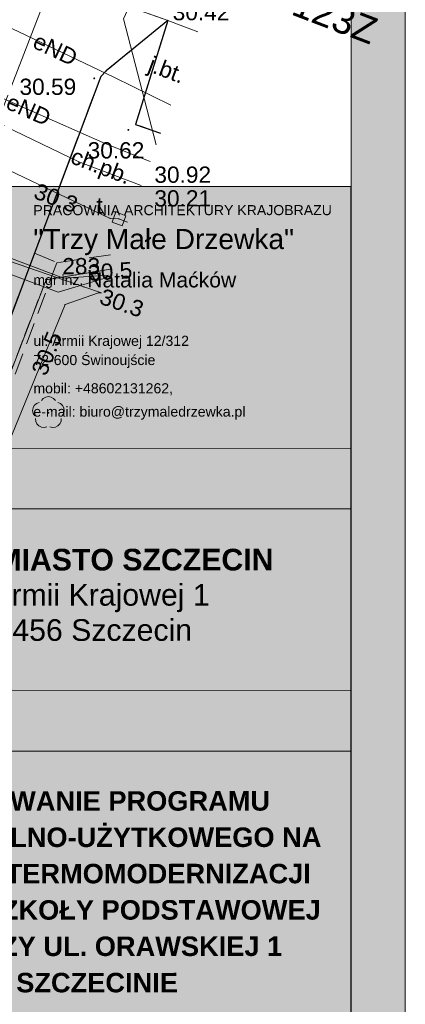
# Model space of a CAD drawing. Extents: x 5468194 to 5468404, y 5919486 to 5919674.
# Tile 12 of 15: x 5468386 to 5468404, y 5919546 to 5919592. Entities that reach past the tile are written whole.
import ezdxf
from ezdxf.enums import TextEntityAlignment as Align

# ---------------------------------------------------------------- set-up
doc = ezdxf.new("R2010")
doc.units = 0
doc.header["$PDSIZE"] = 0.75
for name, pattern in [('PRZER1-1', [2, 1, -1]), ('PRZER2-1', [3, 2, -1]), ('PRZER3-1', [4, 3, -1])]:
    doc.linetypes.add(name, pattern=pattern)
doc.layers.get('0').update_dxf_attribs({"color": 253, "linetype": 'CONTINUOUS', "lineweight": 13})
for name, color, linetype, lineweight in [('GELULI_O', 253, 'PRZER3-1', 18), ('GEPPGD', 253, 'CONTINUOUS', 18), ('GEPPGD_O', 253, 'CONTINUOUS', 18), ('GESDZI', 30, 'CONTINUOUS', 18), ('GESUZY', 253, 'PRZER1-1', 18), ('GSLINK', 253, 'CONTINUOUS', 18), ('GSLKRW', 253, 'CONTINUOUS', 25), ('GSPPRB', 253, 'CONTINUOUS', 20), ('GSPRDL', 253, 'CONTINUOUS', 18), ('GSPWPS', 253, 'CONTINUOUS', 13), ('GSPWPS_O', 253, 'CONTINUOUS', 13), ('GSSKOA', 253, 'PRZER3-1', 18), ('GSSKOA_O', 253, 'PRZER3-1', 18), ('GSSKOD', 253, 'PRZER2-1', 18), ('GSSKOD_O', 253, 'PRZER2-1', 18), ('GULEPR', 253, 'CONTINUOUS', 18), ('GULEPR_O', 253, 'CONTINUOUS', 18), ('GULKPR', 253, 'CONTINUOUS', 18), ('GULTPR', 253, 'CONTINUOUS', 18), ('GUPIKP', 253, 'CONTINUOUS', 18), ('GUPIWZ', 253, 'CONTINUOUS', 18), ('GUPIWZ_O', 253, 'CONTINUOUS', 18), ('GUPPRZ', 253, 'CONTINUOUS', 18), ('GUPPRZ_O', 253, 'CONTINUOUS', 18), ('Nowe_ZZ_ramka_Nr_pióra__7', 7, 'CONTINUOUS', 18), ('Nowe_ZZ_tabelka_Pen_No__7_Nr_pióra__7', 7, 'CONTINUOUS', 18), ('ZZ_ramka', 250, 'CONTINUOUS', 13)]:
    doc.layers.add(name, color=color, linetype=linetype, lineweight=lineweight)
doc.styles.add('GEO-INFO', font='arial.ttf')
doc.styles.add('STYL_AUTOMATYCZNY_1', font='arial.ttf')
doc.styles.add('STYL_AUTOMATYCZNY_6', font='arialbd.ttf')

# ---------------------------------------------------------------- blocks, each defined once
blk = doc.blocks.new('EPPGN')
blk.add_hatch(color=0).paths.add_polyline_path([(0, -0.09), (0.027812, -0.085595), (0.052901, -0.072812), (0.072812, -0.052901), (0.085595, -0.027812), (0.09, 0), (0.085595, 0.027812), (0.072812, 0.052901), (0.052901, 0.072812), (0.027812, 0.085595), (0, 0.09), (-0.027812, 0.085595), (-0.052901, 0.072812), (-0.072812, 0.052901), (-0.085595, 0.027812), (-0.09, 0), (-0.085595, -0.027812), (-0.072812, -0.052901), (-0.052901, -0.072812), (-0.027812, -0.085595)])
blk = doc.blocks.new('SPDLP')
blk.add_hatch(color=0).paths.add_polyline_path([(0, -0.09), (0.027812, -0.085595), (0.052901, -0.072812), (0.072812, -0.052901), (0.085595, -0.027812), (0.09, 0), (0.085595, 0.027812), (0.072812, 0.052901), (0.052901, 0.072812), (0.027812, 0.085595), (0, 0.09), (-0.027812, 0.085595), (-0.052901, 0.072812), (-0.072812, 0.052901), (-0.085595, 0.027812), (-0.09, 0), (-0.085595, -0.027812), (-0.072812, -0.052901), (-0.052901, -0.072812), (-0.027812, -0.085595)])
at = {"color": 0}
for points in [[(-1.271938, -0.268652), (-1.40916, -0.048001), (-1.462858, 0.20623), (-1.426585, 0.463525), (-1.304695, 0.693003), (-1.11182, 0.867117), (-0.871109, 0.964971)], [(-0.648554, 1.126667), (-0.481106, 1.325358), (-0.255912, 1.454989), (0, 1.5), (0.255912, 1.454989), (0.481106, 1.325358), (0.648554, 1.126667)], [(0.871109, 0.964971), (1.11182, 0.867117), (1.304695, 0.693003), (1.426585, 0.463525), (1.462858, 0.20623), (1.40916, -0.048001), (1.271938, -0.268652)], [(-0.137547, -1.292703), (-0.389802, -1.355024), (-0.648184, -1.327532), (-0.881678, -1.213525), (-1.062258, -1.026689), (-1.168249, -0.78945), (-1.186929, -0.530282)], [(1.186929, -0.530282), (1.168249, -0.78945), (1.062258, -1.026689), (0.881678, -1.213525), (0.648184, -1.327532), (0.389802, -1.355024), (0.137547, -1.292703)]]:
    blk.add_lwpolyline(points, dxfattribs=at)
blk = doc.blocks.new('POINT')
at = {"color": 0}
blk.add_point((0, 0), dxfattribs=at)
blk = doc.blocks.new('KOLO')
blk.add_hatch(color=0).paths.add_polyline_path([(-0.5, 0), (-0.482963, -0.12941), (-0.433013, -0.25), (-0.353553, -0.353553), (-0.25, -0.433013), (-0.12941, -0.482963), (0, -0.5), (0.12941, -0.482963), (0.25, -0.433013), (0.353553, -0.353553), (0.433013, -0.25), (0.482963, -0.12941), (0.5, 0), (0.482963, 0.12941), (0.433013, 0.25), (0.353553, 0.353553), (0.25, 0.433013), (0.12941, 0.482963), (0, 0.5), (-0.12941, 0.482963), (-0.25, 0.433013), (-0.353553, 0.353553), (-0.433013, 0.25), (-0.482963, 0.12941)])
blk = doc.blocks.new('KWADRAT_NIEPRZEZR')
at = {"color": 0}
blk.add_lwpolyline([(-0.5, -0.5), (0.5, -0.5), (0.5, 0.5), (-0.5, 0.5)], close=True, dxfattribs=at)
blk = doc.blocks.new('tabelka')
at = {"layer": 'Nowe_ZZ_ramka_Nr_pióra__7', "true_color": 0xffffff}
blk.add_hatch(color=7, dxfattribs=at).paths.add_polyline_path([(0, 0), (-0.022, 92.851), (-25.023, 92.845), (-25.001, -0.006)])
at = {"layer": 'Nowe_ZZ_tabelka_Pen_No__7_Nr_pióra__7', "color": 7, "linetype": 'Continuous', "lineweight": 18}
for p, q in [((-25.023, 92.845), (-0.022, 92.851)), ((-0.001, 2.939), (-0.022, 92.851)), ((-25.02, 80.755), (-0.019, 80.761)), ((-25.019, 77.962), (-0.019, 77.968)), ((-25.017, 69.563), (-0.017, 69.569)), ((-25.016, 66.77), (-0.016, 66.776))]:
    blk.add_line(p, q, dxfattribs=at)
at = {"layer": 'Nowe_ZZ_tabelka_Pen_No__7_Nr_pióra__7', "color": 7, "linetype": 'Continuous', "lineweight": 18, "flags": 128}
blk.add_lwpolyline([(0, 0), (-0.022, 92.851), (-25.023, 92.845), (-25.001, -0.006)], close=True, dxfattribs=at)
at = {"layer": 'Nowe_ZZ_tabelka_Pen_No__7_Nr_pióra__7', "color": 7, "linetype": 'Continuous', "lineweight": 18, "rotation": 0.0137}
for s, insert, char_height, attachment_point, line_spacing_factor, style in [('\\A1;PRACOWNIA ARCHITEKTURY KRAJOBRAZU\\P{\\H2x;"Trzy Małe Drzewka"}', (-14.691, 89.675), 0.46545, 7, 1.41953, 'STYL_AUTOMATYCZNY_1'), ('\\A1;ul. Armii Krajowej 12/312\\P72-600 Świnoujście', (-14.689, 84.462), 0.46545, 7, 1.141495, 'STYL_AUTOMATYCZNY_1'), ('\\A1;{\\fArial|b0|i0|c238|p34;mobil: +48602131262, \\Pe-mail: biuro@trzymaledrzewka.pl}', (-14.689, 82.079), 0.46545, 7, 1.388932, 'STYL_AUTOMATYCZNY_1'), ('\\A1;{\\fArial|b1|i0|c238|p34;GMINA MIASTO SZCZECIN\\P\\fArial|b0|i0|c238|p34;pl. Armii Krajowej 1\\P70-456 Szczecin}', (-12.518, 73.985), 1, 5, 0.974481, 'STYL_AUTOMATYCZNY_6')]:
    blk.add_mtext(s, dxfattribs=dict(at, insert=insert, char_height=char_height, attachment_point=attachment_point, line_spacing_factor=line_spacing_factor, style=style))
at = {"layer": 'Nowe_ZZ_tabelka_Pen_No__7_Nr_pióra__7', "color": 7, "linetype": 'Continuous', "lineweight": 18, "insert": (-14.691, 88.045), "char_height": 0.46545, "attachment_point": 7, "rotation": 0.0137, "style": 'STYL_AUTOMATYCZNY_1'}
blk.add_mtext('\\A1;mgr inż. {\\H1.5x;Natalia Maćków}', dxfattribs=at)
at = {"layer": 'Nowe_ZZ_tabelka_Pen_No__7_Nr_pióra__7', "color": 7, "linetype": 'Continuous', "lineweight": 18, "insert": (-12.515, 60.275), "char_height": 0.9, "width": 24.44099, "attachment_point": 5, "rotation": 0.0137, "line_spacing_factor": 1.11829, "style": 'STYL_AUTOMATYCZNY_6'}
blk.add_mtext('\\A1;OPRACOWANIE PROGRAMU FUNKCJONALNO-UŻYTKOWEGO NA POTRZEBY TERMOMODERNIZACJI BUDYNKU SZKOŁY PODSTAWOWEJ NR\\~55 PRZY UL. ORAWSKIEJ 1 W\\~SZCZECINIE', dxfattribs=at)

msp = doc.modelspace()

# ---------------------------------------------------------------- hatches: boundary and pattern name
at = {"layer": 'ZZ_ramka', "true_color": 0xffffff}
h = msp.add_hatch(color=7, dxfattribs=at)
h.paths.add_polyline_path([(5468401.523, 5919491.204), (5468201.523, 5919491.204), (5468201.523, 5919634.704), (5468401.523, 5919634.704)], flags=16)
h.paths.add_polyline_path([(5468194.023, 5919637.204), (5468404.023, 5919637.204), (5468404.023, 5919488.704), (5468194.023, 5919488.704)])

# ---------------------------------------------------------------- linework, layer by layer
at = {"layer": 'GESDZI', "linetype": 'Continuous', "lineweight": 18, "elevation": 10.22}
for points in [[(5468351.819, 5919487.053), (5468359.86, 5919507.99), (5468377.1, 5919552.9), (5468387.42, 5919579.75), (5468390.387, 5919580.229)], [(5468390.387, 5919580.229), (5468387.42, 5919579.75), (5468377.1, 5919552.9), (5468379.904, 5919551.849)]]:
    msp.add_lwpolyline(points, dxfattribs=at)
at = {"layer": 'GESUZY', "linetype": 'PRZER1-1', "lineweight": 18, "ltscale": 0.5, "elevation": 10.08}
for points in [[(5468351.819, 5919487.053), (5468359.86, 5919507.99), (5468377.1, 5919552.9), (5468387.42, 5919579.75), (5468390.387, 5919580.229)], [(5468390.387, 5919580.229), (5468387.42, 5919579.75), (5468377.1, 5919552.9), (5468359.86, 5919507.99), (5468351.819, 5919487.053)]]:
    msp.add_lwpolyline(points, dxfattribs=at)
at = {"layer": 'GSLINK', "linetype": 'Continuous', "lineweight": 18, "elevation": 10.18}
msp.add_lwpolyline([(5468389.86, 5919599.5), (5468385.73, 5919594.32), (5468393.04, 5919591.72)], dxfattribs=at)
at = {"layer": 'GSLKRW', "linetype": 'Continuous', "lineweight": 25, "elevation": 10.18}
for points in [[(5468393.04, 5919591.72), (5468390.2, 5919589.39)], [(5468393.04, 5919591.72), (5468391.56, 5919586.92)], [(5468390.2, 5919589.39), (5468389.945, 5919589.135), (5468386.884, 5919580.979), (5468384.732, 5919575.244), (5468380.062, 5919563.107), (5468375.022, 5919550.127), (5468370.554, 5919538.264), (5468364.426, 5919522.047), (5468359.218, 5919508.285), (5468357.67, 5919503.81), (5468355.79, 5919498.88), (5468353.28, 5919492.22), (5468351.385, 5919487.212)], [(5468391.56, 5919586.92), (5468392.711, 5919586.519)]]:
    msp.add_lwpolyline(points, dxfattribs=at)
at = {"layer": 'GSPPRB', "linetype": 'Continuous', "lineweight": 20}
for p in [(5468393.04, 5919591.72, 10.28), (5468390.2, 5919589.39, 10.28), (5468391.56, 5919586.92, 10.28), (5468388.93, 5919585.19, 10.28), (5468389.846, 5919579.144, 10.28)]:
    msp.add_point(p, dxfattribs=at)
at = {"layer": 'GSSKOA', "linetype": 'PRZER3-1', "lineweight": 18, "ltscale": 0.5, "elevation": 10.18}
for points in [[(5468396.574, 5919596.979), (5468389.86, 5919599.5), (5468385.73, 5919594.32), (5468393.04, 5919591.72), (5468394.437, 5919591.194)], [(5468393.04, 5919591.72), (5468390.2, 5919589.39), (5468389.945, 5919589.135), (5468384.732, 5919575.244), (5468380.062, 5919563.107), (5468375.022, 5919550.127), (5468370.554, 5919538.264), (5468364.426, 5919522.047), (5468359.218, 5919508.285), (5468357.67, 5919503.81), (5468355.79, 5919498.88), (5468353.28, 5919492.22), (5468351.385, 5919487.212)], [(5468393.04, 5919591.72), (5468391.56, 5919586.92), (5468392.711, 5919586.519)], [(5468394.437, 5919591.194), (5468393.04, 5919591.72)]]:
    msp.add_lwpolyline(points, dxfattribs=at)
msp.add_lwpolyline([(5468346.124, 5919489.133), (5468347.28, 5919491.88), (5468350.56, 5919500.43), (5468361.98, 5919530.58), (5468362.55, 5919532.04), (5468366.74, 5919543.38), (5468369.21, 5919550.1), (5468382.88, 5919585.71), (5468384.825, 5919591.001, 0.348026), (5468385.415, 5919592.895), (5468385.73, 5919594.32), (5468393.04, 5919591.72)], format="xyb", dxfattribs=at)
at = {"layer": 'GSSKOD', "linetype": 'PRZER2-1', "lineweight": 18, "ltscale": 0.5, "elevation": 10.18}
for points in [[(5468392.711, 5919586.519), (5468391.56, 5919586.92), (5468393.04, 5919591.72), (5468390.2, 5919589.39), (5468389.945, 5919589.135), (5468386.884, 5919580.979), (5468387.923, 5919580.535)], [(5468372.14, 5919539.09), (5468371.86, 5919538.051), (5468371.06, 5919535.78), (5468370.43, 5919534.21), (5468366.399, 5919523.849), (5468363.821, 5919517.371), (5468361.284, 5919510.888), (5468358.516, 5919503.332), (5468358.51, 5919502.89), (5468357.67, 5919503.81), (5468359.218, 5919508.285), (5468364.426, 5919522.047), (5468370.554, 5919538.264), (5468375.022, 5919550.127), (5468380.062, 5919563.107), (5468384.732, 5919575.244), (5468386.884, 5919580.979), (5468387.923, 5919580.535)], [(5468387.923, 5919580.535), (5468390.648, 5919580.936)], [(5468387.923, 5919580.535), (5468382.905, 5919567.195), (5468378.874, 5919556.568), (5468374.094, 5919544.069), (5468372.764, 5919540.454)]]:
    msp.add_lwpolyline(points, dxfattribs=at)
at = {"layer": 'GULEPR', "linetype": 'Continuous', "lineweight": 18, "elevation": 10.14}
for points in [[(5468390.249, 5919579.856), (5468387.975, 5919579.169), (5468384.761, 5919580.377), (5468381.58, 5919581.656), (5468384.368, 5919589.684), (5468385.138, 5919591.673)], [(5468393.186, 5919587.807), (5468390.559, 5919589.096), (5468385.138, 5919591.673)], [(5468392.225, 5919585.206), (5468390.182, 5919586.026), (5468383.047, 5919589.166)], [(5468390.287, 5919579.957), (5468388.222, 5919579.818), (5468381.319, 5919582.425), (5468378.538, 5919575.413), (5468375.454, 5919567.448), (5468373.251, 5919561.701), (5468370.004, 5919553.099), (5468367.507, 5919546.599), (5468364.773, 5919539.515), (5468362.057, 5919532.709), (5468359.14, 5919524.874), (5468356.057, 5919516.544), (5468352.111, 5919506.285), (5468349.468, 5919499.367), (5468346.569, 5919492.043), (5468345.493, 5919489.364)], [(5468380.537, 5919582.386), (5468389.172, 5919579.414), (5468389.983, 5919579.135)], [(5468383.8, 5919562.396), (5468383.08, 5919565.056), (5468382.949, 5919565.521), (5468388.298, 5919578.603), (5468389.846, 5919579.144), (5468389.984, 5919579.136)]]:
    msp.add_lwpolyline(points, dxfattribs=at)
at = {"layer": 'GULKPR', "linetype": 'Continuous', "lineweight": 18, "elevation": 10.14}
msp.add_lwpolyline([(5468377.041, 5919566.072), (5468388.717, 5919596.181), (5468389.058, 5919596.849)], dxfattribs=at)
at = {"layer": 'GULTPR', "linetype": 'Continuous', "lineweight": 18, "elevation": 10.14}
for points in [[(5468392.512, 5919585.981), (5468391, 5919591.79), (5468395.39, 5919601.35), (5468396.52, 5919603.11), (5468396.794, 5919603.529), (5468401.852, 5919611.267)], [(5468368.955, 5919592.535), (5468369.592, 5919592.242), (5468384.041, 5919585.59), (5468390.381, 5919582.581), (5468390.79, 5919582.555), (5468391.191, 5919582.405)], [(5468381.72, 5919588.65), (5468388.93, 5919585.19), (5468391.817, 5919584.1)]]:
    msp.add_lwpolyline(points, dxfattribs=at)
at = {"layer": 'GUPPRZ_O', "linetype": 'Continuous', "lineweight": 9, "elevation": 10.8, "flags": 128}
msp.add_lwpolyline([(5468392.425, 5919584.052), (5468395.046, 5919584.052)], dxfattribs=at)
at = {"layer": 'ZZ_ramka', "elevation": 10.06}
for points in [[(5468194.023, 5919637.204), (5468404.023, 5919637.204), (5468404.023, 5919488.704), (5468194.023, 5919488.704)], [(5468401.523, 5919491.204), (5468201.523, 5919491.204), (5468201.523, 5919634.704), (5468401.523, 5919634.704)]]:
    msp.add_lwpolyline(points, close=True, dxfattribs=at)

# ---------------------------------------------------------------- block references
at = {"layer": 'GEPPGD', "lineweight": 18, "xscale": 0.5, "yscale": 0.5}
msp.add_blockref('EPPGN', (5468387.42, 5919579.75, 10.24), dxfattribs=at)
at = {"layer": 'GSPRDL', "lineweight": 18, "xscale": 0.5, "yscale": 0.5}
msp.add_blockref('SPDLP', (5468387.53, 5919573.6, 10.12), dxfattribs=at)
at = {"layer": 'GSPWPS', "lineweight": 13, "xscale": 0.09, "yscale": 0.09}
for p in [(5468389.645, 5919589.043, 10.08), (5468391.226, 5919586.667, 10.08)]:
    msp.add_blockref('KOLO', p, dxfattribs=at)
at = {"layer": 'GUPIKP', "lineweight": 18, "xscale": 0.5, "yscale": 0.5}
msp.add_blockref('POINT', (5468390.79, 5919582.555, 10.16), dxfattribs=at)
at = {"layer": 'GUPIWZ', "lineweight": 18, "xscale": 0.5, "yscale": 0.5, "rotation": 249.9833631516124}
msp.add_blockref('KWADRAT_NIEPRZEZR', (5468390.79, 5919582.555, 10.18), dxfattribs=at)
at = {"layer": 'GUPPRZ', "lineweight": 18}
for p in [(5468390.381, 5919582.581, 10.16), (5468390.79, 5919582.555, 10.16), (5468388.222, 5919579.818, 10.16), (5468389.172, 5919579.414, 10.16), (5468388.298, 5919578.603, 10.16)]:
    msp.add_blockref('POINT', p, dxfattribs=at)
at = {"layer": 'ZZ_ramka'}
msp.add_blockref('tabelka', (5468401.523, 5919491.204, 10.06), dxfattribs=at)

# ---------------------------------------------------------------- texts
at = {"layer": 'GELULI_O', "linetype": 'Continuous', "lineweight": 0, "style": 'GEO-INFO'}
msp.add_text('droga powiatowa nr 5123Z', height=1.25, rotation=339.0721, dxfattribs=at).set_placement((5468392.978, 5919594.869, 10.8), align=Align.MIDDLE_CENTER)
at = {"layer": 'GEPPGD_O', "linetype": 'Continuous', "lineweight": 0, "style": 'GEO-INFO'}
msp.add_text('283', height=0.75, dxfattribs=at).set_placement((5468388.17, 5919580, 10.8))
at = {"layer": 'GSPWPS_O', "linetype": 'Continuous', "lineweight": 0, "style": 'GEO-INFO'}
for s, p in [('30.42', (5468393.272, 5919591.728, 10.8)), ('30.59', (5468386.192, 5919588.282, 10.8)), ('30.62', (5468389.341, 5919585.347, 10.8))]:
    msp.add_text(s, height=0.75, dxfattribs=at).set_placement(p)
at = {"layer": 'GSSKOA_O', "linetype": 'Continuous', "lineweight": 0, "style": 'GEO-INFO'}
msp.add_text('j.bt.', height=0.75, rotation=339.2877, dxfattribs=at).set_placement((5468392.999, 5919589.443, 10.8), align=Align.MIDDLE_CENTER)
at = {"layer": 'GSSKOD_O', "linetype": 'Continuous', "lineweight": 0, "style": 'GEO-INFO'}
msp.add_text('ch.pb.', height=0.75, rotation=339.2877, dxfattribs=at).set_placement((5468389.962, 5919584.994, 10.8), align=Align.MIDDLE_CENTER)
at = {"layer": 'GULEPR_O', "linetype": 'Continuous', "lineweight": 0, "style": 'GEO-INFO'}
for rotation, p in [(334.5808, (5468387.849, 5919590.384, 10.8)), (336.2514, (5468386.614, 5919587.596, 10.8))]:
    msp.add_text('eND', height=0.75, rotation=rotation, dxfattribs=at).set_placement(p, align=Align.MIDDLE_CENTER)
at = {"layer": 'GUPIWZ_O', "linetype": 'Continuous', "lineweight": 0, "style": 'GEO-INFO'}
msp.add_text('t', height=0.75, dxfattribs=at).set_placement((5468390.04, 5919582.805, 10.8), align=Align.RIGHT)
at = {"layer": 'GUPPRZ_O', "linetype": 'Continuous', "lineweight": 0, "style": 'GEO-INFO'}
for s, p in [('30.92', (5468392.425, 5919584.224)), ('30.21', (5468392.425, 5919583.129))]:
    msp.add_text(s, height=0.75, dxfattribs=at).set_placement(p)
for s, rotation, p in [('30.3', 339.5182, (5468386.927, 5919583.881, 10.8)), ('30.3', 341.0069, (5468389.957, 5919579.01, 10.8)), ('30.5', 67.7624, (5468387.068, 5919575.404, 10.8))]:
    msp.add_text(s, height=0.75, rotation=rotation, dxfattribs=at).set_placement(p, align=Align.MIDDLE_LEFT)
msp.add_text('30.5', height=0.75, rotation=3.8334, dxfattribs=at).set_placement((5468391.402, 5919580.203, 10.8), align=Align.MIDDLE_RIGHT)

doc.saveas('drawing.dxf')
